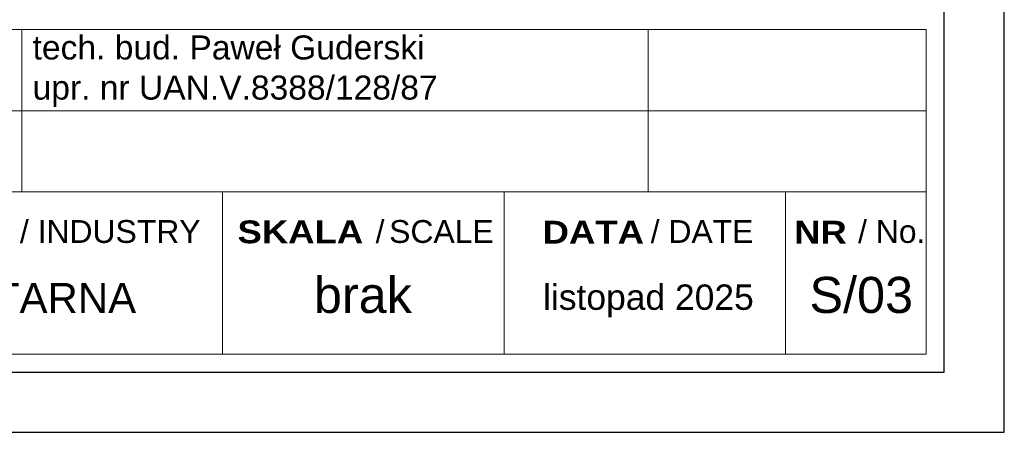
# Model space of a CAD drawing. Header units: inches. Extents: x -4.9 to 51.6, y -38.3 to 13.
# Tile 5 of 10: x 43.4 to 51.6, y -38.3 to -34.9. Entities that reach past the tile are written whole.
import ezdxf

# ---------------------------------------------------------------- set-up
doc = ezdxf.new("R2010")
doc.units = ezdxf.units.IN
doc.header["$MEASUREMENT"] = 0
doc.layers.add('A_opisy_ramka', color=7, linetype='Continuous')
doc.layers.add('wymiar', color=7, linetype='Continuous', lineweight=13)
doc.styles.add('GENERATED_STYLE_2', font='arial.ttf')
doc.styles.add('GENERATED_STYLE_6', font='txt')

msp = doc.modelspace()

# ---------------------------------------------------------------- linework, layer by layer
at = {"color": 0, "linetype": 'Continuous', "lineweight": 13}
msp.add_line((43.4057, -36.2918), (43.4057, -34.9418), dxfattribs=at)
msp.add_lwpolyline([(9.5807, -8.5918), (9.5807, -38.2918), (51.5807, -38.2918), (51.5807, -8.5918), (9.5807, -8.5918)])
msp.add_lwpolyline([(10.0807, -9.0918), (10.0807, -37.7918), (51.0807, -37.7918), (51.0807, -9.0918)], close=True)
at = {"layer": 'wymiar', "color": 0}
for p, q in [((48.6182, -36.2918), (48.6182, -34.9418)), ((41.5641, -35.6168), (50.9307, -35.6168)), ((41.5641, -36.2918), (50.9307, -36.2918)), ((45.0766, -37.6418), (45.0766, -36.2918)), ((47.4182, -37.6418), (47.4182, -36.2918)), ((49.7599, -37.6418), (49.7599, -36.2918))]:
    msp.add_line(p, q, dxfattribs=at)
for points in [[(41.5641, -36.2918), (50.9307, -36.2918), (50.9307, -34.9418), (41.5641, -34.9418)], [(41.5641, -37.6418), (50.9307, -37.6418), (50.9307, -36.2918), (41.5641, -36.2918)]]:
    msp.add_lwpolyline(points, close=True, dxfattribs=at)

# ---------------------------------------------------------------- texts
at = {"color": 0, "linetype": 'Continuous', "lineweight": 13, "insert": (47.498, -37.3368), "char_height": 0.210915, "attachment_point": 7, "style": 'GENERATED_STYLE_2'}
msp.add_mtext('{\\C256;   listopad 2025}', dxfattribs=at)
at = {"layer": 'A_opisy_ramka', "linetype": 'Continuous', "lineweight": 13, "insert": (43.4962, -35.5848), "char_height": 0.2, "attachment_point": 7, "style": 'GENERATED_STYLE_2'}
msp.add_mtext('{\\fArial|b0|i0|c238|p34;tech. bud. Paweł Guderski\\Pupr. nr UAN.V.8388/128/87}', dxfattribs=at)
at = {"layer": 'wymiar', "color": 0, "attachment_point": 7}
for s, insert, char_height, style in [('/ INDUSTRY', (43.3908, -36.7192), 0.18982, 'GENERATED_STYLE_2'), ('{/ DATE}', (48.6391, -36.7192), 0.18982, 'GENERATED_STYLE_2'), ('/ No.', (50.3643, -36.7192), 0.18982, 'GENERATED_STYLE_2'), ('{\\fArial Black|b1|i0|c238|p34;SKALA}', (45.2012, -36.7222), 0.189824, 'GENERATED_STYLE_6'), ('/{\\H0.5268x; }SCALE', (46.3504, -36.7192), 0.189824, 'GENERATED_STYLE_2'), ('{\\fArial Black|b1|i0|c0|p34;DATA}', (47.7399, -36.7222), 0.189824, 'GENERATED_STYLE_6'), ('{\\fArial Black|b1|i0|c238|p34;NR}', (49.8316, -36.7222), 0.189824, 'GENERATED_STYLE_6')]:
    msp.add_mtext(s, dxfattribs=dict(at, insert=insert, char_height=char_height, style=style))
at = {"layer": 'wymiar', "color": 0, "linetype": 'Continuous', "lineweight": 13, "attachment_point": 7, "style": 'GENERATED_STYLE_2'}
for s, insert, char_height in [('{S/03}', (49.9597, -37.3033), 0.3), ('{\\fArial|b0|i0|c238|p34;brak}', (45.8366, -37.3032), 0.3), ('{\\fArial|b0|i0|c238|p34;    SANITARNA}', (41.9708, -37.3033), 0.25)]:
    msp.add_mtext(s, dxfattribs=dict(at, insert=insert, char_height=char_height))

doc.saveas('drawing.dxf')
